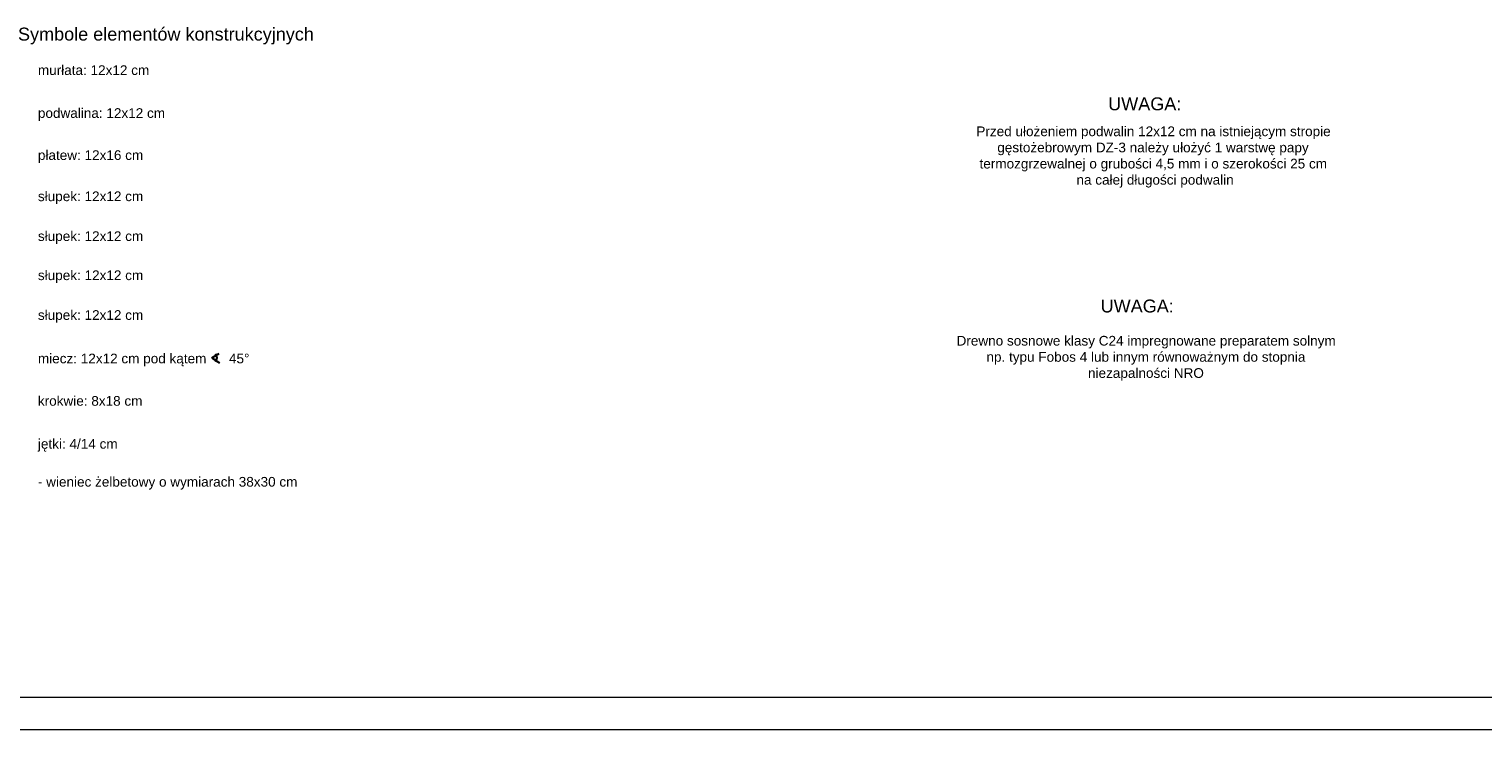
# Model space of a CAD drawing. Header units: millimetres. Extents: x 6528 to 149658, y 3342 to 12852.
# Tile 21 of 122: x 20406 to 22656, y 4787 to 5872. Entities that reach past the tile are written whole.
import ezdxf

# ---------------------------------------------------------------- set-up
doc = ezdxf.new("R2010")
doc.units = ezdxf.units.MM
doc.layers.add('R-TAB', color=1, linetype='Continuous')
doc.styles.get("Standard").update_dxf_attribs({"font": 'arial.ttf'})

msp = doc.modelspace()

# ---------------------------------------------------------------- linework, layer by layer
at = {"lineweight": 30}
for q in [(20699.813, 5369.643), (20700.569, 5355.508)]:
    msp.add_line((20688.499, 5362.997), q, dxfattribs=at)
at = {"lineweight": 0}
for p, q in [((23798.58, 4837.179), (19698.58, 4837.179)), ((23848.58, 4787.179), (19648.58, 4787.179))]:
    msp.add_line(p, q, dxfattribs=at)
at = {"lineweight": 30}
msp.add_arc((20688.499, 5362.997), 8.05, 315, 45, dxfattribs=at)

# ---------------------------------------------------------------- texts
for s, width, insert, char_height, attachment_point in [('Symbole elementów konstrukcyjnych', 547.17701, (20388.481, 5848.292), 20, 7), ('\\A1;murłata: 12x12 cm', 305.42201, (20419.297, 5816.037), 15, 1), ('\\A1;\\pi38.40163;Przed ułożeniem podwalin 12x12 cm na istniejącym stropie \\P\\pi70.80613;gęstożebrowym DZ-3 należy ułożyć 1 warstwę papy \\P\\pi43.29249;termozgrzewalnej o grubości 4,5 mm i o szerokości 25 cm\\P\\pi187.53192; na całej długości podwalin', 622.91172, (21833.706, 5626.764), 15, 7), ('UWAGA:', 260.40913, (22076.137, 5746.096), 20, 7), ('\\A1;podwalina: 12x12 cm', 305.42201, (20419.297, 5749.572), 15, 1), ('\\A1;płatew: 12x16 cm', 305.42201, (20419.297, 5684.467), 15, 1), ('\\A1;słupek: 12x12 cm', 305.42201, (20419.297, 5620.735), 15, 1), ('\\A1;słupek: 12x12 cm', 305.42201, (20419.297, 5559.056), 15, 1), ('\\A1;słupek: 12x12 cm', 305.42201, (20419.297, 5498.512), 15, 1), ('\\A1;\\pi19.43164;Drewno sosnowe klasy C24 impregnowane preparatem solnym \\P\\pi65.65436;np. typu Fobos 4 lub innym równoważnym do stopnia \\P\\pi222.93437;niezapalności NRO', 622.91172, (21822.043, 5327.612), 15, 7), ('UWAGA:', 260.40913, (22064.474, 5433.111), 20, 7), ('\\A1;słupek: 12x12 cm', 305.42201, (20419.297, 5436.918), 15, 1), ('\\A1;miecz: 12x12 cm pod kątem      45%%D', 372.00951, (20419.297, 5369.659), 15, 1), ('\\A1;krokwie: 8x18 cm', 305.42201, (20419.297, 5304.022), 15, 1), ('\\A1;jętki: 4/14 cm', 305.42201, (20419.297, 5237.508), 15, 1), ('\\A1;- wieniec żelbetowy o wymiarach 38x30 cm', 453.77866, (20419.297, 5178.775), 15, 1)]:
    msp.add_mtext_dynamic_manual_height_columns(s, width=width, gutter_width=12.5, heights=[0], dxfattribs=dict(insert=insert, char_height=char_height, attachment_point=attachment_point))
at = {"layer": 'R-TAB', "color": 0, "ltscale": 24, "insert": (17528.003, 5283.681), "char_height": 18, "width": 747.89996, "attachment_point": 1}
msp.add_mtext('\\pi208.80059;AUTORZY DOKUMENTACJI:', dxfattribs=at)

doc.saveas('drawing.dxf')
